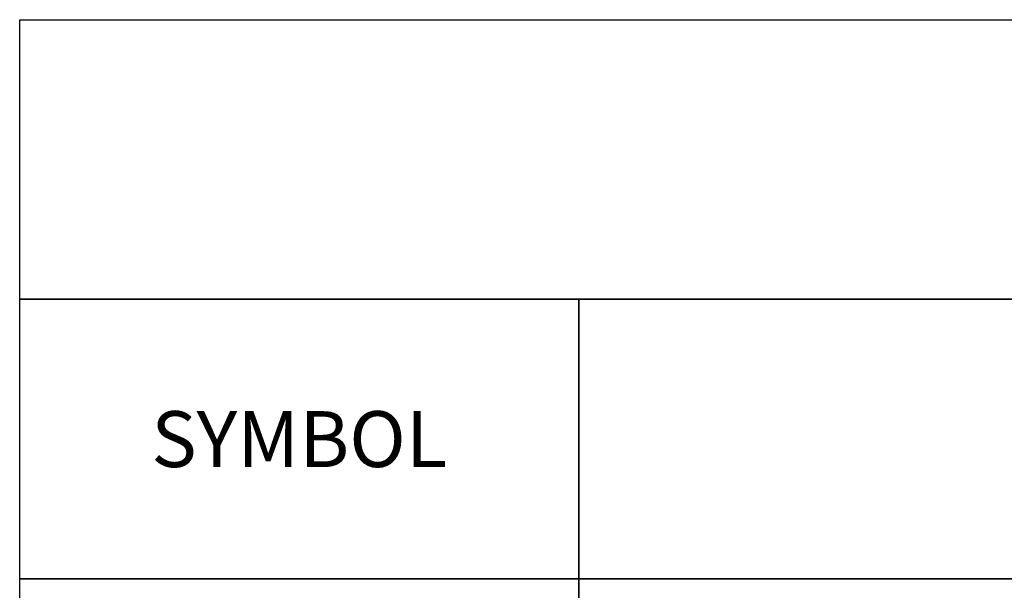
# Model space of a CAD drawing. Header units: millimetres. Extents: x -410 to 72073, y -3152 to 13830.
# Tile 87 of 92: x 34132 to 35893, y 11181 to 12201. Entities that reach past the tile are written whole.
import ezdxf

# ---------------------------------------------------------------- set-up
doc = ezdxf.new("R2010")
doc.units = ezdxf.units.MM
for name, color, linetype in [('ACMV-MEPF_General Text', 7, 'Continuous'), ('FIRE-SPKLR-LGND-LINE', 7, 'Continuous'), ('FIRE-SPKLR-LGND-TEXT', 7, 'Continuous')]:
    doc.layers.add(name, color=color, linetype=linetype)
doc.styles.get("Standard").update_dxf_attribs({"font": 'arial.ttf'})

msp = doc.modelspace()

# ---------------------------------------------------------------- linework, layer by layer
at = {"layer": 'FIRE-SPKLR-LGND-LINE'}
for points in [[(35132.3, 11701.2), (35132.3, 11201.2), (34132.3, 11201.2), (34132.3, 11701.2)], [(35132.3, 11701.2), (38632.3, 11701.2), (38632.3, 11201.2), (35132.3, 11201.2)], [(35132.3, 11201.2), (35132.3, 10201.2), (34132.3, 10201.2), (34132.3, 11201.2)], [(35132.3, 11201.2), (38632.3, 11201.2), (38632.3, 10201.2), (35132.3, 10201.2)]]:
    msp.add_lwpolyline(points, close=True, dxfattribs=at)
at = {"layer": 'FIRE-SPKLR-LGND-TEXT'}
msp.add_lwpolyline([(34132.3, 12201.2), (43132.3, 12201.2), (43132.3, 11701.2), (34132.3, 11701.2)], close=True, dxfattribs=at)

# ---------------------------------------------------------------- texts
at = {"layer": 'ACMV-MEPF_General Text', "insert": (34132.3, 11451.2), "char_height": 100, "attachment_point": 4}
msp.add_mtext_dynamic_manual_height_columns('\\pxqc;{\\Fromans|c0;SYMBOL }', width=1000, gutter_width=15540.7, heights=[500], dxfattribs=at)

doc.saveas('drawing.dxf')
